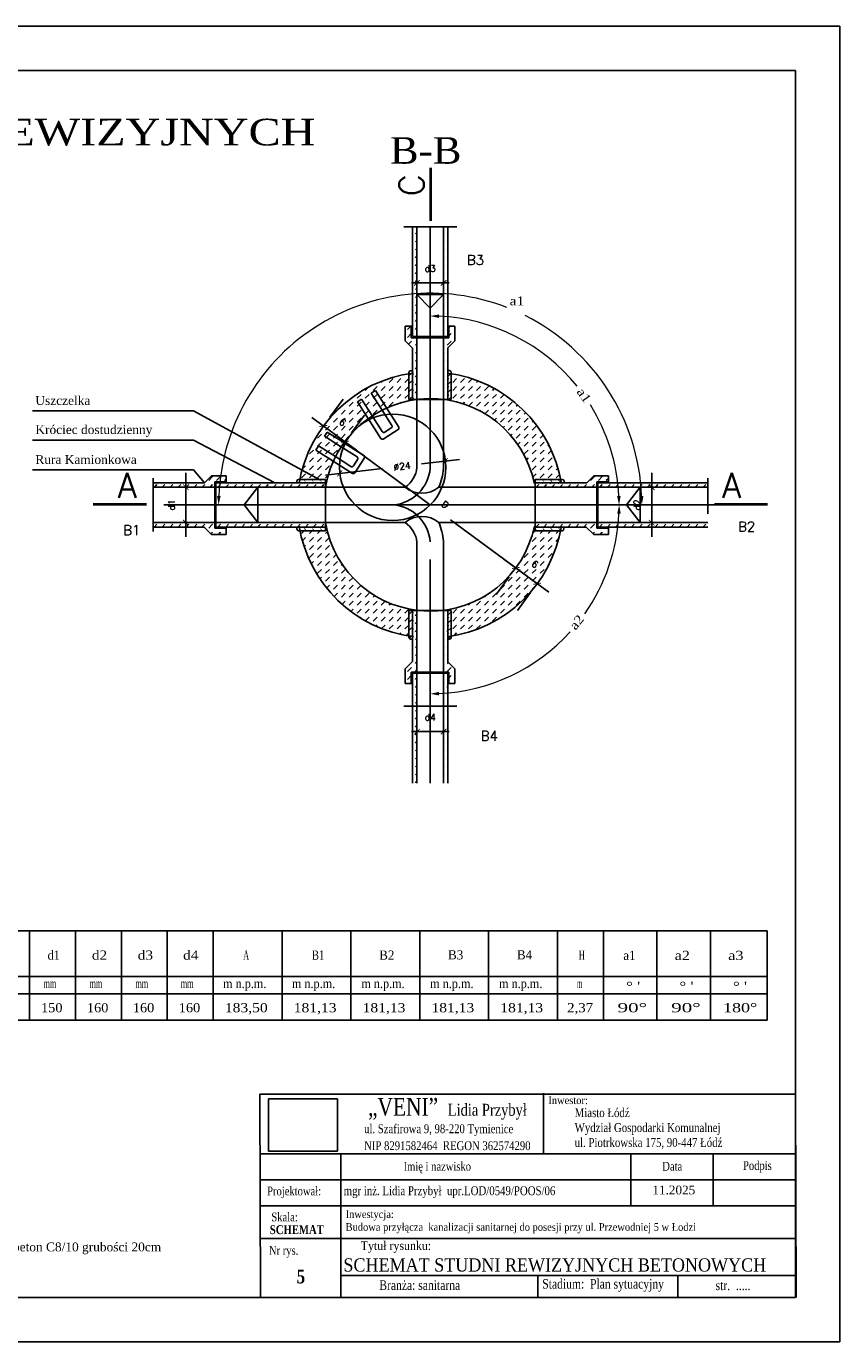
# Model space of a CAD drawing. Header units: millimetres. Extents: x -585 to 636, y -2124 to -85.
# Tile 15 of 19: x 452 to 636, y -976 to -679. Entities that reach past the tile are written whole.
import ezdxf
from ezdxf.enums import TextEntityAlignment as Align

# ---------------------------------------------------------------- set-up
doc = ezdxf.new("R2010")
doc.units = ezdxf.units.MM
doc.header["$LTSCALE"] = 2
doc.header["$XCLIPFRAME"] = 2
doc.linetypes.add('AUSGEZOGEN', pattern=[0])
doc.linetypes.add('WK_PRZER', pattern=[16, 4, -4, 4, -4])
for name, color, linetype in [('KRESKOWANIE', 7, 'Continuous'), ('MC-Beton widok', 1, 'Continuous'), ('OBRYS_25', 1, 'Continuous'), ('OBRYS_35', 3, 'Continuous'), ('OBRYS_70', 6, 'Continuous'), ('OPIS_25', 1, 'Continuous'), ('OPIS_70', 6, 'Continuous'), ('WYMIARY_25', 30, 'Continuous')]:
    doc.layers.add(name, color=color, linetype=linetype)
for name, color, linetype, lineweight in [('O_opisy ks', 7, 'Continuous', 25), ('proj_opis', 7, 'Continuous', 25), ('V_tabelka', 250, 'Continuous', 25)]:
    doc.layers.add(name, color=color, linetype=linetype, lineweight=lineweight)
doc.styles.add('70', font='simplex.shx', dxfattribs={"height": 15})
doc.styles.add('lidka', font='times.ttf', dxfattribs={"height": 10})
doc.styles.add('OPI2', font='SIMPLEX.SHX')
doc.styles.get("Standard").update_dxf_attribs({"font": 'simplex.shx', "width": 0.8})
doc.styles.add('Styl1', font='times.ttf', dxfattribs={"width": 0.8})
doc.styles.add('tfont1', font='times.ttf', dxfattribs={"width": 0.8})
doc.styles.add('wymiar', font='simplex.shx')
doc.dimstyles.new('WYMIARY1_25', dxfattribs={"dimscale": 2.5, "dimtxt": 0.6, "dimasz": 0.5, "dimexe": 1, "dimexo": 3, "dimgap": 1, "dimtad": 1, "dimtxsty": 'wymiar', "dimblk": 'ARCHTICK', "dimcen": 2, "dimdle": 1.3, "dimclrd": 256, "dimclre": 256, "dimaunit": 1, "dimadec": 0, "dimazin": 0, "dimtfac": 1, "dimtix": 1, "dimtmove": 2, "dimatfit": 3, "dimldrblk": 'ARCHTICK', "dimfxl": 1, "dimarcsym": 0})
picture_1 = doc.add_image_def('image1.jpg', size_in_pixel=(925, 532))
pattern_1 = [(45, (-10848.5752, 2569.607), (2e-16, 1.79605122), [1.27, -1.27])]

# ---------------------------------------------------------------- blocks, each defined once
blk = doc.blocks.new('_ArchTick')
at = {"color": 0, "linetype": 'ByBlock', "const_width": 0.15}
blk.add_lwpolyline([(-0.5, -0.5), (0.5, 0.5)], dxfattribs=at)
blk = doc.blocks.new('*D25')
at = {"layer": 'Defpoints', "color": 0, "transparency": 16777216}
for p in [(524.21, -773.08), (562.85, -801.56)]:
    blk.add_point(p, dxfattribs=at)
at = {"layer": 'KRESKOWANIE', "lineweight": -2, "transparency": 16777216}
for p, q in [((521.59, -771.15), (543.27, -787.13)), ((565.47, -803.48), (548.1, -790.69))]:
    blk.add_line(p, q, dxfattribs=at)
at = {"layer": 'KRESKOWANIE', "lineweight": -2, "transparency": 16777216, "xscale": 1.25, "yscale": 1.25, "zscale": 1.25}
for p, rotation in [((524.21, -773.08), 143.6136598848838), ((562.85, -801.56), 323.6136598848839)]:
    blk.add_blockref('_ArchTick', p, dxfattribs=dict(at, rotation=rotation))
at = {"layer": 'KRESKOWANIE', "color": 0, "transparency": 16777216, "insert": (546.9, -787.26), "char_height": 1.5, "attachment_point": 5, "rotation": 323.6137, "style": 'wymiar'}
blk.add_mtext('D', dxfattribs=at)
blk = doc.blocks.new('*D26')
at = {"layer": 'Defpoints', "color": 0, "transparency": 16777216}
for p in [(562.85, -801.56), (567.68, -805.12), (567.68, -805.12)]:
    blk.add_point(p, dxfattribs=at)
at = {"layer": 'KRESKOWANIE', "lineweight": -2, "transparency": 16777216}
for p, q in [((560.23, -799.63), (570.3, -807.05)), ((558.4, -807.59), (561.37, -803.57)), ((563.23, -811.15), (566.2, -807.13))]:
    blk.add_line(p, q, dxfattribs=at)
at = {"layer": 'KRESKOWANIE', "lineweight": -2, "transparency": 16777216, "xscale": 1.25, "yscale": 1.25, "zscale": 1.25}
for p, rotation in [((562.85, -801.56), 143.6136598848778), ((567.68, -805.12), 323.6136598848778)]:
    blk.add_blockref('_ArchTick', p, dxfattribs=dict(at, rotation=rotation))
at = {"layer": 'KRESKOWANIE', "color": 0, "transparency": 16777216, "insert": (567.19, -800.72), "char_height": 1.5, "attachment_point": 5, "rotation": 323.6137, "style": 'wymiar'}
blk.add_mtext('6', dxfattribs=at)
blk = doc.blocks.new('*D27')
at = {"layer": 'Defpoints', "color": 0, "transparency": 16777216}
for p in [(519.38, -769.52), (519.39, -769.5), (524.21, -773.08)]:
    blk.add_point(p, dxfattribs=at)
at = {"layer": 'KRESKOWANIE', "lineweight": -2, "transparency": 16777216}
for p, q in [((523.83, -763.48), (520.88, -767.49)), ((526.84, -774.99), (516.78, -767.57)), ((528.66, -767.04), (525.71, -771.05))]:
    blk.add_line(p, q, dxfattribs=at)
at = {"layer": 'KRESKOWANIE', "lineweight": -2, "transparency": 16777216, "xscale": 1.25, "yscale": 1.25, "zscale": 1.25}
for p, rotation in [((519.39, -769.5), 143.6136598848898), ((524.22, -773.06), 323.6136598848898)]:
    blk.add_blockref('_ArchTick', p, dxfattribs=dict(at, rotation=rotation))
at = {"layer": 'KRESKOWANIE', "color": 0, "transparency": 16777216, "insert": (523.74, -768.66), "char_height": 1.5, "attachment_point": 5, "rotation": 323.6137, "style": 'wymiar'}
blk.add_mtext('6', dxfattribs=at)
blk = doc.blocks.new('*D28')
at = {"layer": 'Defpoints', "color": 0, "transparency": 16777216}
for p in [(546.93, -777.47), (523.09, -780.21)]:
    blk.add_point(p, dxfattribs=at)
at = {"layer": 'KRESKOWANIE', "lineweight": -2, "transparency": 16777216}
for p, q in [((550.16, -777.09), (541.56, -778.08)), ((519.86, -780.59), (532.76, -779.1))]:
    blk.add_line(p, q, dxfattribs=at)
at = {"layer": 'KRESKOWANIE', "lineweight": -2, "transparency": 16777216, "xscale": 1.25, "yscale": 1.25, "zscale": 1.25}
for p, rotation in [((546.93, -777.47), 6.57565917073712), ((523.09, -780.21), 186.5756591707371)]:
    blk.add_blockref('_ArchTick', p, dxfattribs=dict(at, rotation=rotation))
at = {"layer": 'KRESKOWANIE', "color": 0, "transparency": 16777216, "insert": (537.16, -778.59), "char_height": 1.5, "attachment_point": 5, "rotation": 6.5757, "style": 'wymiar'}
blk.add_mtext('∅24', dxfattribs=at)
blk = doc.blocks.new('DimBlk_nNn026')
at = {"layer": 'WYMIARY_25', "linetype": 'AUSGEZOGEN', "lineweight": 0}
for points in [[(20498.6, -5369.6), (20509.7, -5319.8), (20489.7, -5319.4)], [(22888.2, -5369.6), (22897.1, -5319.4), (22877.1, -5319.8)]]:
    blk.add_hatch(color=30, dxfattribs=at).paths.add_polyline_path(points, flags=0)
at = {"layer": 'WYMIARY_25', "color": 30, "linetype": 'AUSGEZOGEN', "lineweight": 0}
for p, q in [((20815.7, -5369.6), (20473.6, -5369.6)), ((22571.1, -5369.6), (22913.2, -5369.6))]:
    blk.add_line(p, q, dxfattribs=at)
for start, end in [(68.79744, 177.60222), (2.39778, 63.36963)]:
    blk.add_arc((21693.4, -5369.6), 1194.8, start, end, dxfattribs=at)
at = {"layer": 'WYMIARY_25', "color": 30, "linetype": 'AUSGEZOGEN', "lineweight": 0, "style": 'tfont1', "width": 1.195896}
blk.add_text('a1', height=50, dxfattribs=at).set_placement((22141.5, -4243.3), (22224.8, -4243.3), align=Align.FIT)
blk = doc.blocks.new('DimBlk_nNn028')
at = {"linetype": 'AUSGEZOGEN', "lineweight": 0}
for points in [[(21693.4, -4303.4), (21743.2, -4314.6), (21743.6, -4294.6)], [(22759.6, -5369.6), (22768.4, -5319.4), (22748.4, -5319.9)]]:
    blk.add_hatch(color=30, dxfattribs=at).paths.add_polyline_path(points, flags=0)
at = {"color": 30, "linetype": 'AUSGEZOGEN', "lineweight": 0}
for start, end in [(38.97865, 87.31307), (2.68693, 31.93967)]:
    blk.add_arc((21693.4, -5369.6), 1066.2, start, end, dxfattribs=at)
at = {"color": 30, "linetype": 'AUSGEZOGEN', "lineweight": 0, "style": 'tfont1', "width": 1.195896}
blk.add_text('a1', height=50, rotation=305.45916, dxfattribs=at).set_placement((22517.3, -4731.6), (22565.7, -4799.5), align=Align.FIT)
blk = doc.blocks.new('DimBlk_nNn027')
at = {"linetype": 'AUSGEZOGEN', "lineweight": 0}
for points in [[(22760.2, -5369.6), (22749, -5419.4), (22769, -5419.8)], [(21693.4, -6436.3), (21743.6, -6445.2), (21743.2, -6425.2)]]:
    blk.add_hatch(color=30, dxfattribs=at).paths.add_polyline_path(points, flags=0)
at = {"color": 30, "linetype": 'AUSGEZOGEN', "lineweight": 0}
for start, end in [(324.84118, 357.31444), (272.68556, 317.75486)]:
    blk.add_arc((21693.4, -5369.6), 1066.7, start, end, dxfattribs=at)
at = {"color": 30, "linetype": 'AUSGEZOGEN', "lineweight": 0, "style": 'tfont1', "width": 1.195896}
blk.add_text('a2', height=50, rotation=51.29802, dxfattribs=at).set_placement((22513.6, -6080.2), (22565.7, -6015.1), align=Align.FIT)
blk = doc.blocks.new('*D29')
at = {"layer": 'Defpoints', "color": 0, "transparency": 16777216}
for p in [(593.82, -783.32), (593.54, -791.32), (593.82, -791.32)]:
    blk.add_point(p, dxfattribs=at)
at = {"layer": 'KRESKOWANIE', "lineweight": -2, "transparency": 16777216}
for p, q in [((593.54, -780.07), (593.54, -794.57)), ((586.32, -783.32), (591.04, -783.32)), ((586.32, -791.32), (591.04, -791.32))]:
    blk.add_line(p, q, dxfattribs=at)
at = {"layer": 'KRESKOWANIE', "lineweight": -2, "transparency": 16777216, "xscale": 1.25, "yscale": 1.25, "zscale": 1.25}
for p, rotation in [((593.54, -783.32), 90), ((593.54, -791.32), 270)]:
    blk.add_blockref('_ArchTick', p, dxfattribs=dict(at, rotation=rotation))
at = {"layer": 'KRESKOWANIE', "color": 0, "transparency": 16777216, "insert": (590.29, -787.32), "char_height": 1.5, "attachment_point": 5, "rotation": 90, "style": 'wymiar'}
blk.add_mtext('d2', dxfattribs=at)
blk = doc.blocks.new('*D30')
at = {"layer": 'Defpoints', "color": 0, "transparency": 16777216}
for p in [(488.61, -783.32), (488.33, -791.32), (488.61, -791.32)]:
    blk.add_point(p, dxfattribs=at)
at = {"layer": 'KRESKOWANIE', "lineweight": -2, "transparency": 16777216}
for p, q in [((488.33, -780.07), (488.33, -794.57)), ((481.11, -783.32), (485.83, -783.32)), ((481.11, -791.32), (485.83, -791.32))]:
    blk.add_line(p, q, dxfattribs=at)
at = {"layer": 'KRESKOWANIE', "lineweight": -2, "transparency": 16777216, "xscale": 1.25, "yscale": 1.25, "zscale": 1.25}
for p, rotation in [((488.33, -783.32), 90), ((488.33, -791.32), 270)]:
    blk.add_blockref('_ArchTick', p, dxfattribs=dict(at, rotation=rotation))
at = {"layer": 'KRESKOWANIE', "color": 0, "transparency": 16777216, "insert": (485.08, -787.32), "char_height": 1.5, "attachment_point": 5, "rotation": 90, "style": 'wymiar'}
blk.add_mtext('d1', dxfattribs=at)
blk = doc.blocks.new('*D31')
at = {"layer": 'Defpoints', "color": 0, "transparency": 16777216}
for p in [(540.53, -736.93), (540.53, -737.2), (546.53, -736.93)]:
    blk.add_point(p, dxfattribs=at)
at = {"layer": 'KRESKOWANIE', "lineweight": -2, "transparency": 16777216}
for p, q in [((540.53, -737.2), (539.28, -737.2)), ((546.53, -737.2), (540.53, -737.2)), ((546.53, -737.2), (547.78, -737.2)), ((540.53, -744.43), (540.53, -739.7)), ((546.53, -744.43), (546.53, -739.7))]:
    blk.add_line(p, q, dxfattribs=at)
at = {"layer": 'KRESKOWANIE', "lineweight": -2, "transparency": 16777216, "xscale": 1.25, "yscale": 1.25, "zscale": 1.25}
blk.add_blockref('_ArchTick', (540.53, -737.2), dxfattribs=at)
at = {"layer": 'KRESKOWANIE', "lineweight": -2, "transparency": 16777216, "xscale": 1.25, "yscale": 1.25, "zscale": 1.25, "rotation": 180}
blk.add_blockref('_ArchTick', (546.53, -737.2), dxfattribs=at)
at = {"layer": 'KRESKOWANIE', "color": 0, "transparency": 16777216, "insert": (543.53, -733.95), "char_height": 1.5, "attachment_point": 5, "style": 'wymiar'}
blk.add_mtext('d3', dxfattribs=at)
blk = doc.blocks.new('*D21')
at = {"layer": 'Defpoints', "color": 0, "transparency": 16777216}
for p in [(540.53, -838.25), (540.53, -838.52), (546.53, -838.25)]:
    blk.add_point(p, dxfattribs=at)
at = {"layer": 'KRESKOWANIE', "lineweight": -2, "transparency": 16777216}
for p, q in [((540.53, -838.52), (539.28, -838.52)), ((546.53, -838.52), (540.53, -838.52)), ((546.53, -838.52), (547.78, -838.52)), ((540.53, -845.75), (540.53, -841.02)), ((546.53, -845.75), (546.53, -841.02))]:
    blk.add_line(p, q, dxfattribs=at)
at = {"layer": 'KRESKOWANIE', "lineweight": -2, "transparency": 16777216, "xscale": 1.25, "yscale": 1.25, "zscale": 1.25}
blk.add_blockref('_ArchTick', (540.53, -838.52), dxfattribs=at)
at = {"layer": 'KRESKOWANIE', "lineweight": -2, "transparency": 16777216, "xscale": 1.25, "yscale": 1.25, "zscale": 1.25, "rotation": 180}
blk.add_blockref('_ArchTick', (546.53, -838.52), dxfattribs=at)
at = {"layer": 'KRESKOWANIE', "color": 0, "transparency": 16777216, "insert": (543.53, -835.27), "char_height": 1.5, "attachment_point": 5, "style": 'wymiar'}
blk.add_mtext('d4', dxfattribs=at)

msp = doc.modelspace()

# ---------------------------------------------------------------- hatches: boundary and pattern name
at = {"layer": 'KRESKOWANIE'}
h = msp.add_hatch(dxfattribs=at)
h.set_pattern_fill('DASH', color=256, scale=0.4, angle=45, style=0)
h.set_pattern_definition(pattern_1)
h.paths.add_polyline_path([(547.5289, -749.3354), (547.5289, -724.5187), (546.5289, -724.5187), (546.5289, -749.3354)])
h.paths.add_polyline_path([(540.5289, -749.3354), (540.5289, -724.5187), (539.5289, -724.5187), (539.5289, -749.3354)])
h = msp.add_hatch(dxfattribs=at)
h.set_pattern_fill('DASH', color=256, scale=0.4, angle=45, style=0)
h.set_pattern_definition(pattern_1)
h.paths.add_polyline_path([(547.5289, -763.5076), (547.5289, -751.8604), (549.1, -750.2857), (549.1, -746.9716), (547.7, -746.9716), (547.7, -749.5716), (546.5289, -749.5716), (546.5289, -763.5076)])
h.paths.add_polyline_path([(540.5289, -763.5076), (540.5289, -749.5716), (539.247, -749.5716), (539.247, -746.9716), (537.847, -746.9716), (537.847, -750.2857), (539.5289, -751.9715), (539.5289, -763.5076)])
h = msp.add_hatch(dxfattribs=at)
h.set_pattern_fill('DASH', color=256, scale=0.4, angle=45, style=0)
h.set_pattern_definition(pattern_1)
h.paths.add_polyline_path([(548.2926, -763.5076), (548.2926, -757.3975, 0.41421356), (547.8926, -756.9975), (547.5289, -756.9975), (547.5289, -763.5076)])
h.paths.add_polyline_path([(539.5289, -763.5076), (539.5289, -757.0189), (539.0926, -757.0189, 0.41421356), (538.6926, -757.4189), (538.6926, -763.5076)])
h = msp.add_hatch(dxfattribs=at)
h.set_pattern_fill('DASH', color=256, scale=0.4, angle=45, style=0)
h.set_pattern_definition([(45, (-4697.6727, 32.3908), (2e-16, 1.79605122), [1.27, -1.27])])
h.paths.add_polyline_path([(539.7289, -763.6222), (539.7289, -757.561, 0.33224913), (513.9154, -782.5194), (520.0138, -782.5194, -0.3121972)])
h.paths.add_polyline_path([(547.3289, -757.561), (547.3289, -763.6222, -0.3121972), (567.044, -782.5194), (573.1424, -782.5194, 0.33224913)])
h.paths.add_polyline_path([(573.1424, -792.1194), (567.044, -792.1194, -0.3121972), (547.3289, -811.0167), (547.3289, -817.0778, 0.33224913)])
h.paths.add_polyline_path([(539.7289, -811.0167, -0.1566219), (526.6426, -804.3739, -0.00330442), (526.5303, -804.2619, -0.14663464), (520.0138, -792.1194), (513.9154, -792.1194, 0.33224913), (539.7289, -817.0778)])
h.paths.add_polyline_path([(522.3324, -767.3192), (525.4375, -769.6074), (523.6578, -772.0225), (520.5527, -769.7343)], flags=24)
h.paths.add_polyline_path([(565.7873, -799.3765), (568.8925, -801.6646), (567.1128, -804.0797), (564.0077, -801.7916)], flags=24)
h = msp.add_hatch(dxfattribs=at)
h.set_pattern_fill('DASH', color=256, scale=0.4, angle=45, style=0)
h.set_pattern_definition(pattern_1)
h.paths.add_polyline_path([(480.917, -782.3194), (492.5642, -782.3194), (494.139, -780.7483), (497.453, -780.7483), (497.453, -782.1483), (494.853, -782.1483), (494.853, -783.3194), (480.917, -783.3194)])
h.paths.add_polyline_path([(480.917, -791.3194), (494.853, -791.3194), (494.853, -792.6013), (497.453, -792.6013), (497.453, -794.0013), (494.139, -794.0013), (492.4532, -792.3194), (480.917, -792.3194)])
h = msp.add_hatch(dxfattribs=at)
h.set_pattern_fill('DASH', color=256, scale=0.4, angle=45, style=0)
h.set_pattern_definition(pattern_1)
h.paths.add_polyline_path([(567.2346, -782.3194), (578.8818, -782.3194), (580.4566, -780.7483), (583.7706, -780.7483), (583.7706, -782.1483), (581.1706, -782.1483), (581.1706, -783.3194), (567.2346, -783.3194)])
h.paths.add_polyline_path([(567.2346, -791.3194), (581.1706, -791.3194), (581.1706, -792.6013), (583.7706, -792.6013), (583.7706, -794.0013), (580.4566, -794.0013), (578.7708, -792.3194), (567.2346, -792.3194)])
h = msp.add_hatch(dxfattribs=at)
h.set_pattern_fill('DASH', color=256, scale=0.4, angle=45, style=0)
h.set_pattern_definition(pattern_1)
h.paths.add_polyline_path([(495.0892, -782.3194), (519.906, -782.3194), (519.906, -783.3194), (495.0892, -783.3194)])
h.paths.add_polyline_path([(495.0892, -791.3194), (519.906, -791.3194), (519.906, -792.3194), (495.0892, -792.3194)])
h = msp.add_hatch(dxfattribs=at)
h.set_pattern_fill('DASH', color=256, scale=0.4, angle=45, style=0)
h.set_pattern_definition(pattern_1)
h.paths.add_polyline_path([(513.7958, -781.5556), (519.906, -781.5556), (519.906, -782.3194), (513.3958, -782.3194), (513.3958, -781.9556, -0.41421356)])
h.paths.add_polyline_path([(513.4172, -792.7556), (513.4172, -792.3194), (519.906, -792.3194), (519.906, -793.1556), (513.8172, -793.1556, -0.41421356)])
h = msp.add_hatch(dxfattribs=at)
h.set_pattern_fill('DASH', color=256, scale=0.4, angle=45, style=0)
h.set_pattern_definition(pattern_1)
h.paths.add_polyline_path([(573.3448, -781.5556), (567.2346, -781.5556), (567.2346, -782.3194), (573.7448, -782.3194), (573.7448, -781.9556, 0.41421356)])
h.paths.add_polyline_path([(573.7234, -792.7556), (573.7234, -792.3194), (567.2346, -792.3194), (567.2346, -793.1556), (573.3234, -793.1556, 0.41421356)])
h = msp.add_hatch(dxfattribs=at)
h.set_pattern_fill('DASH', color=256, scale=0.4, angle=45, style=0)
h.set_pattern_definition(pattern_1)
h.paths.add_polyline_path([(581.4068, -782.3194), (606.2235, -782.3194), (606.2235, -783.3194), (581.4068, -783.3194)])
h.paths.add_polyline_path([(581.4068, -791.3194), (606.2235, -791.3194), (606.2235, -792.3194), (581.4068, -792.3194)])
h = msp.add_hatch(dxfattribs=at)
h.set_pattern_fill('DASH', color=256, scale=0.4, angle=45, style=0)
h.set_pattern_definition(pattern_1)
h.paths.add_polyline_path([(547.5289, -811.1312), (547.5289, -822.7784), (549.1, -824.3532), (549.1, -827.6672), (547.7, -827.6672), (547.7, -825.0672), (546.5289, -825.0672), (546.5289, -811.1312)])
h.paths.add_polyline_path([(540.5289, -811.1312), (540.5289, -825.0672), (539.247, -825.0672), (539.247, -827.6672), (537.847, -827.6672), (537.847, -824.3532), (539.5289, -822.6673), (539.5289, -811.1312)])
h = msp.add_hatch(dxfattribs=at)
h.set_pattern_fill('DASH', color=256, scale=0.4, angle=45, style=0)
h.set_pattern_definition(pattern_1)
h.paths.add_polyline_path([(548.2926, -811.1312), (548.2926, -817.2414, -0.41421356), (547.8926, -817.6414), (547.5289, -817.6414), (547.5289, -811.1312)])
h.paths.add_polyline_path([(539.5289, -811.1312), (539.5289, -817.62), (539.0926, -817.62, -0.41421356), (538.6926, -817.22), (538.6926, -811.1312)])
h = msp.add_hatch(dxfattribs=at)
h.set_pattern_fill('DASH', color=256, scale=0.4, angle=45, style=0)
h.set_pattern_definition(pattern_1)
h.paths.add_polyline_path([(547.5289, -825.3034), (547.5289, -850.1201), (546.5289, -850.1201), (546.5289, -825.3034)])
h.paths.add_polyline_path([(540.5289, -825.3034), (540.5289, -850.1201), (539.5289, -850.1201), (539.5289, -825.3034)])

# ---------------------------------------------------------------- linework, layer by layer
for points in [[(216.0076, -976.2637), (636.0076, -976.2637), (636.0076, -679.2637), (216.0076, -679.2637)], [(226.0076, -966.2637), (626.0076, -966.2637), (626.0076, -689.2637), (226.0076, -689.2637)]]:
    msp.add_lwpolyline(points, close=True)
for p, q in [((543.5289, -723.1923), (543.5289, -711.1923)), ((543.7289, -723.1923), (543.7289, -711.1923)), ((549.5289, -724.5187), (537.5289, -724.5187)), ((539.5289, -724.5187), (539.5289, -749.3354)), ((540.5289, -724.5187), (540.5289, -749.3354)), ((543.5289, -763.5076), (543.5289, -724.5187)), ((546.5289, -749.3354), (546.5289, -724.5187)), ((547.5289, -724.5187), (547.5289, -749.3354)), ((543.5289, -779.0093), (543.5289, -731.8239)), ((540.5289, -739.8009), (543.5289, -742.8874)), ((546.5289, -739.8009), (540.5289, -739.8009)), ((543.5289, -742.8874), (546.5289, -739.8009)), ((537.847, -746.9716), (539.247, -746.9716)), ((537.847, -746.9716), (537.847, -750.2742)), ((539.247, -749.5716), (539.247, -746.9716)), ((539.247, -746.9716), (539.5289, -746.9716)), ((547.7, -746.9716), (547.5289, -746.9716)), ((549.1, -746.9716), (547.7, -746.9716)), ((547.7, -749.5716), (547.7, -746.9716)), ((549.1, -750.2857), (549.1, -746.9716)), ((537.847, -750.2857), (539.5289, -751.9715)), ((539.247, -749.5716), (540.5289, -749.5716)), ((540.5289, -749.3354), (539.5289, -749.3354)), ((546.5289, -749.3354), (540.5289, -749.3354)), ((540.5289, -749.5716), (540.5289, -763.5076)), ((540.5289, -749.5716), (546.5289, -749.5716)), ((547.5289, -749.3354), (546.5289, -749.3354)), ((546.5289, -763.5076), (546.5289, -749.5716)), ((546.5289, -749.5716), (547.7, -749.5716)), ((549.1, -750.2857), (547.5289, -751.8604)), ((539.5289, -751.9715), (539.5289, -763.5076)), ((547.5289, -751.8604), (547.5289, -763.5076)), ((530.1986, -762.0821), (531.1434, -761.4805)), ((530.1986, -762.0821), (532.636, -765.9099)), ((531.1434, -761.4805), (533.6533, -765.4224)), ((453.6715, -766.1177), (490.097, -766.1177)), ((490.097, -766.1177), (518.5996, -781.6728)), ((528.0365, -763.4593), (527.092, -764.0612)), ((527.092, -764.0612), (529.6035, -768.0021)), ((528.0365, -763.4593), (530.4753, -767.2862)), ((532.636, -765.9099), (534.8607, -769.4038)), ((533.6533, -765.4224), (536.407, -769.747)), ((538.6926, -763.5076), (548.2926, -763.5076)), ((540.5289, -763.5076), (540.5289, -778.872)), ((546.5289, -763.5076), (546.5289, -779.1251)), ((529.4925, -767.8247), (532.3581, -772.3251)), ((530.4171, -767.1915), (532.7013, -770.7788)), ((519.6735, -771.8216), (520.2761, -770.8776)), ((519.6735, -771.8216), (523.4984, -774.2634)), ((520.2761, -770.8776), (524.2151, -773.3921)), ((532.9103, -772.4476), (536.2844, -770.2992)), ((533.2535, -770.9013), (534.7381, -769.956)), ((453.6715, -772.6849), (490.097, -772.6849)), ((490.097, -772.6849), (508.4565, -782.3194)), ((518.2915, -773.9892), (517.69, -774.9339)), ((517.69, -774.9339), (521.6318, -777.4439)), ((518.2915, -773.9892), (522.1193, -776.4265)), ((523.4009, -774.2076), (526.9882, -776.4918)), ((524.0342, -773.2831), (528.5345, -776.1486)), ((521.6318, -777.4439), (525.9564, -780.1975)), ((522.1193, -776.4265), (525.6132, -778.6512)), ((527.1108, -777.0441), (526.1655, -778.5286)), ((528.6571, -776.7009), (526.5087, -780.0749)), ((453.6715, -779.4396), (490.097, -779.4396)), ((490.097, -779.4396), (492.5171, -782.3194)), ((494.139, -780.7483), (492.5642, -782.3194)), ((494.139, -780.7483), (497.453, -780.7483)), ((497.453, -780.7483), (494.139, -780.7483)), ((497.453, -780.7483), (497.453, -782.1483)), ((580.4566, -780.7483), (578.8818, -782.3194)), ((580.4566, -780.7483), (583.7706, -780.7483)), ((583.7706, -780.7483), (580.4566, -780.7483)), ((583.7706, -780.7483), (583.7706, -782.1483)), ((480.917, -781.3194), (480.917, -793.3194)), ((492.5642, -782.3194), (480.917, -782.3194)), ((480.917, -783.3194), (494.853, -783.3194)), ((494.853, -782.1483), (497.453, -782.1483)), ((494.853, -783.3194), (494.853, -782.1483)), ((494.853, -791.3194), (494.853, -783.3194)), ((495.0892, -782.3194), (495.0892, -783.3194)), ((519.906, -782.3194), (495.0892, -782.3194)), ((495.0892, -783.3194), (519.906, -783.3194)), ((495.0892, -783.3194), (495.0892, -791.3194)), ((497.453, -782.1483), (497.453, -782.3194)), ((501.5373, -787.3194), (504.6238, -783.3194)), ((504.6238, -783.3194), (504.6238, -791.3194)), ((519.8645, -783.3194), (537.8529, -783.3194)), ((519.906, -781.5556), (519.906, -783.3194)), ((519.906, -793.1556), (519.906, -781.5556)), ((545.4483, -783.3194), (567.1932, -783.3194)), ((567.2346, -793.1556), (567.2346, -781.5556)), ((578.8818, -782.3194), (567.2346, -782.3194)), ((567.2346, -783.3194), (581.1706, -783.3194)), ((581.1706, -782.1483), (583.7706, -782.1483)), ((581.1706, -783.3194), (581.1706, -782.1483)), ((581.1706, -791.3194), (581.1706, -783.3194)), ((581.4068, -782.3194), (581.4068, -783.3194)), ((606.2235, -782.3194), (581.4068, -782.3194)), ((581.4068, -783.3194), (606.2235, -783.3194)), ((581.4068, -783.3194), (581.4068, -791.3194)), ((583.7706, -782.1483), (583.7706, -782.3194)), ((587.8549, -787.3194), (590.9414, -783.3194)), ((590.9414, -783.3194), (590.9414, -791.3194)), ((467.4199, -787.1194), (479.4199, -787.1194)), ((467.4199, -787.3194), (479.4199, -787.3194)), ((483.3556, -787.3194), (603.7022, -787.3194)), ((504.6238, -791.3194), (501.5373, -787.3194)), ((609.7987, -787.3194), (567.1518, -787.3194)), ((567.2346, -787.3194), (606.2235, -787.3194)), ((590.9414, -791.3194), (587.8549, -787.3194)), ((494.853, -791.3194), (480.917, -791.3194)), ((492.4532, -792.3194), (480.917, -792.3194)), ((494.139, -794.0013), (492.4532, -792.3194)), ((494.853, -792.6013), (494.853, -791.3194)), ((494.853, -792.6013), (497.453, -792.6013)), ((495.0892, -791.3194), (495.0892, -792.3194)), ((519.906, -791.3194), (495.0892, -791.3194)), ((519.906, -792.3194), (495.0892, -792.3194)), ((497.453, -792.6013), (497.453, -792.3194)), ((497.453, -794.0013), (497.453, -792.6013)), ((519.8645, -791.3194), (537.8529, -791.3194)), ((519.906, -791.3194), (519.906, -793.1556)), ((545.4483, -791.3194), (567.1932, -791.3194)), ((581.1706, -791.3194), (567.2346, -791.3194)), ((578.7708, -792.3194), (567.2346, -792.3194)), ((580.4566, -794.0013), (578.7708, -792.3194)), ((581.1706, -792.6013), (581.1706, -791.3194)), ((581.1706, -792.6013), (583.7706, -792.6013)), ((581.4068, -791.3194), (581.4068, -792.3194)), ((606.2235, -791.3194), (581.4068, -791.3194)), ((606.2235, -792.3194), (581.4068, -792.3194)), ((583.7706, -792.6013), (583.7706, -792.3194)), ((583.7706, -794.0013), (583.7706, -792.6013)), ((494.139, -794.0013), (497.453, -794.0013)), ((497.453, -794.0013), (494.1505, -794.0013)), ((540.5289, -811.1312), (540.5289, -795.7668)), ((546.5289, -811.1312), (546.5289, -795.5137)), ((580.4566, -794.0013), (583.7706, -794.0013)), ((583.7706, -794.0013), (580.468, -794.0013)), ((543.5289, -842.815), (543.5289, -799.6676)), ((538.6926, -811.1312), (548.2926, -811.1312)), ((539.5289, -822.6673), (539.5289, -811.1312)), ((540.5289, -825.0672), (540.5289, -811.1312)), ((543.5289, -811.1312), (543.5289, -850.1201)), ((546.5289, -811.1312), (546.5289, -825.0672)), ((547.5289, -822.7784), (547.5289, -811.1312)), ((537.847, -824.3532), (539.5289, -822.6673)), ((537.847, -827.6672), (537.847, -824.3646)), ((539.247, -825.0672), (540.5289, -825.0672)), ((539.247, -825.0672), (539.247, -827.6672)), ((540.5289, -825.3034), (539.5289, -825.3034)), ((539.5289, -850.1201), (539.5289, -825.3034)), ((540.5289, -825.0672), (546.5289, -825.0672)), ((540.5289, -850.1201), (540.5289, -825.3034)), ((546.5289, -825.3034), (540.5289, -825.3034)), ((546.5289, -825.0672), (547.7, -825.0672)), ((547.5289, -825.3034), (546.5289, -825.3034)), ((546.5289, -825.3034), (546.5289, -850.1201)), ((549.1, -824.3532), (547.5289, -822.7784)), ((547.5289, -850.1201), (547.5289, -825.3034)), ((547.7, -825.0672), (547.7, -827.6672)), ((549.1, -824.3532), (549.1, -827.6672)), ((537.847, -827.6672), (539.247, -827.6672)), ((539.247, -827.6672), (539.5289, -827.6672)), ((547.7, -827.6672), (547.5289, -827.6672)), ((549.1, -827.6672), (547.7, -827.6672)), ((549.5289, -832.7554), (537.5289, -832.7554))]:
    msp.add_line(p, q, dxfattribs=at)
for points in [[(539.5289, -757.0189), (539.0926, -757.0189, 0.41421356), (538.6926, -757.4189), (538.6926, -763.5076)], [(548.2926, -763.5076), (548.2926, -757.3975, 0.41421356), (547.8926, -756.9975), (547.4926, -756.9975)], [(519.906, -781.5556), (513.7958, -781.5556, 0.41421356), (513.3958, -781.9556), (513.3958, -782.3556)], [(567.2346, -781.5556), (573.3448, -781.5556, -0.41421356), (573.7448, -781.9556), (573.7448, -782.3556)], [(513.4172, -792.3194), (513.4172, -792.7556, 0.41421356), (513.8172, -793.1556), (519.906, -793.1556)], [(573.7234, -792.3194), (573.7234, -792.7556, -0.41421356), (573.3234, -793.1556), (567.2346, -793.1556)], [(539.5289, -817.62), (539.0926, -817.62, -0.41421356), (538.6926, -817.22), (538.6926, -811.1312)], [(548.2926, -811.1312), (548.2926, -817.2414, -0.41421356), (547.8926, -817.6414), (547.4926, -817.6414)]]:
    msp.add_lwpolyline(points, format="xyb", dxfattribs=at)
msp.add_circle((535.0436, -778.8341), 12, dxfattribs=at)
for centre, radius, start, end in [((543.5289, -787.3194), 30, 97.277014, 170.793104), ((543.5289, -787.3194), 30, 9.206896, 82.722986), ((543.5289, -787.3194), 24, 11.536959, 170.405932), ((533.0387, -770.5639), 0.4, 212.486675, 302.486675), ((534.5233, -769.6186), 0.4, 302.486675, 32.486675), ((536.0696, -769.9618), 0.4, 302.486675, 32.486675), ((532.6955, -772.1102), 0.4, 212.486675, 302.486675), ((526.7734, -776.8292), 0.4, 327.513325, 57.513325), ((528.3197, -776.486), 0.4, 327.513325, 57.513325), ((525.8281, -778.3138), 0.4, 237.513325, 327.513325), ((526.1713, -779.8601), 0.4, 237.513325, 327.513325), ((534.4685, -778.2543), 9.0917, 274.385244, 355.236689), ((534.4685, -778.2543), 6.0917, 303.749561, 354.179994), ((534.4685, -778.2543), 12.0917, 335.235415, 355.869935), ((541.6506, -778.8017), 5.9019, 229.948747, 310.051253), ((534.4685, -796.3845), 9.0917, 4.763311, 85.614756), ((541.6506, -795.8371), 5.9019, 49.948747, 130.051253), ((543.5289, -787.3194), 30, 189.206896, 262.722986), ((543.5289, -787.3194), 24, 189.594068, 348.463041), ((534.4685, -796.3845), 6.0917, 5.820006, 56.250439), ((534.4685, -796.3845), 12.0917, 4.130065, 24.764585), ((543.5289, -787.3194), 30, 277.277014, 350.793104)]:
    msp.add_arc(centre, radius, start, end, dxfattribs=at)
at = {"layer": 'MC-Beton widok', "linetype": 'WK_PRZER'}
msp.add_line((606.2235, -781.3194), (606.2235, -793.3194), dxfattribs=at)
at = {"layer": 'O_opisy ks'}
msp.add_line((440.9458, -897.747), (619.621, -897.747), dxfattribs=at)
at = {"layer": 'OBRYS_35', "color": 3, "linetype": 'AUSGEZOGEN'}
for p, q in [((428.8498, -883.4858), (619.621, -883.4858)), ((453.0418, -883.4858), (453.0418, -903.6593)), ((463.4098, -883.4858), (463.4098, -903.6593)), ((473.7778, -883.4858), (473.7778, -903.6593)), ((484.1458, -883.4858), (484.1458, -903.6593)), ((494.5138, -883.4858), (494.5138, -903.6593)), ((510.0658, -883.4858), (510.0658, -903.6593)), ((525.6178, -883.4858), (525.6178, -903.6593)), ((541.1698, -883.4858), (541.1698, -903.6593)), ((556.7218, -883.4858), (556.7218, -903.6593)), ((572.2738, -883.4858), (572.2738, -903.6593)), ((582.6418, -883.4858), (582.6418, -903.6593)), ((594.7378, -883.4858), (594.7378, -903.6593)), ((606.8338, -883.4858), (606.8338, -897.747)), ((606.8338, -883.4858), (606.8338, -903.6593)), ((619.621, -883.4858), (619.621, -903.6593)), ((428.8498, -893.8239), (619.621, -893.8239)), ((428.8498, -897.747), (619.621, -897.747)), ((428.8498, -903.6593), (619.621, -903.6593))]:
    msp.add_line(p, q, dxfattribs=at)
at = {"layer": 'OBRYS_70'}
for p, q in [((607.7054, -787.1194), (619.7054, -787.1194)), ((607.7054, -787.3194), (619.7054, -787.3194))]:
    msp.add_line(p, q, dxfattribs=at)
at = {"layer": 'proj_opis'}
msp.add_line((599.4849, -961.3269), (599.4849, -966.2637), dxfattribs=at)
at = {"layer": 'V_tabelka'}
for p, q in [((626.0076, -920.3805), (505.0216, -920.3805)), ((505.0216, -920.3805), (505.1651, -966.2639)), ((569.0961, -920.1804), (569.0962, -933.875)), ((626.0076, -920.3805), (626.1511, -966.2639)), ((505.1649, -933.8751), (626.0075, -933.8749)), ((626.0076, -933.8749), (505.165, -933.8752)), ((523.3047, -966.2638), (523.3046, -933.8749)), ((588.816, -933.8747), (588.816, -945.5849)), ((607.4118, -933.8747), (607.4118, -945.5849)), ((505.165, -939.7303), (626.0076, -939.7299)), ((505.165, -945.5851), (626.0076, -945.5848)), ((505.165, -945.5848), (626.0076, -945.5848)), ((505.165, -945.5851), (626.0076, -945.5848)), ((505.165, -945.5848), (626.0076, -945.5848)), ((505.165, -945.5851), (626.0076, -945.5848)), ((505.165, -945.5848), (626.0076, -945.5848)), ((505.165, -945.5851), (626.0076, -945.5848)), ((505.165, -945.5848), (626.0076, -945.5848)), ((505.165, -952.995), (626.0076, -952.995)), ((505.165, -952.995), (523.3047, -952.995)), ((523.3047, -952.995), (626.0076, -952.995)), ((523.3047, -961.3271), (617.7311, -961.3269)), ((529.7281, -961.3271), (626.0076, -961.3268)), ((567.858, -961.327), (567.8581, -966.2638)), ((505.1651, -966.2639), (626.0076, -966.2637)), ((523.3047, -966.2638), (617.7311, -966.2636))]:
    msp.add_line(p, q, dxfattribs=at)

# ---------------------------------------------------------------- block references
at = {"layer": 'KRESKOWANIE', "xscale": 0.03999999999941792, "yscale": 0.03999999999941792, "zscale": 0.03999999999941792}
for name in ['DimBlk_nNn026', 'DimBlk_nNn028', 'DimBlk_nNn027']:
    msp.add_blockref(name, (-324.2077, -572.5353), dxfattribs=at)

# ---------------------------------------------------------------- texts
at = {"layer": 'KRESKOWANIE', "style": '70'}
msp.add_text('C', height=5.6, rotation=90, dxfattribs=at).set_placement((542.1141, -717.6716))
msp.add_text('A', height=5.6, dxfattribs=at).set_placement((472.9405, -785.7047))
at = {"layer": 'O_opisy ks', "style": 'tfont1'}
for s, width, p, p2 in [('d1', 0.902995, (457.104, -890.0132), (459.8688, -890.0132)), ('d2', 1.128743, (467.1032, -890.0132), (470.5592, -890.0132)), ('d3', 1.128743, (477.4712, -890.0132), (480.9272, -890.0132)), ('d4', 1.128743, (487.7155, -890.0132), (491.1715, -890.0132)), ('A', 0.625197, (501.2628, -890.0132), (502.6452, -890.0132)), ('B1', 0.77378, (516.8148, -890.0132), (519.5796, -890.0132)), ('B2', 0.967225, (531.9852, -890.0132), (535.4412, -890.0132)), ('B3', 0.967225, (547.5372, -889.9479), (550.9932, -889.9479)), ('B4', 0.967225, (563.0892, -889.9479), (566.5452, -889.9479)), ('H', 0.625197, (577.0812, -890.0132), (578.4636, -890.0132)), ('mm', 0.604642, (456.1891, -896.4175), (459.0691, -896.4175)), ('mm', 0.604642, (466.5747, -896.4175), (469.4547, -896.4175)), ('mm', 0.604642, (476.9427, -896.4175), (479.8227, -896.4175)), ('mm', 0.604642, (487.187, -896.4175), (490.067, -896.4175)), ('m n.p.m.', 0.89944, (496.7304, -896.4175), (506.5224, -896.4175)), ('m n.p.m.', 0.89944, (512.2824, -896.4175), (522.0744, -896.4175)), ('m n.p.m.', 0.89944, (527.962, -896.4175), (537.754, -896.4175)), ('m n.p.m.', 0.89944, (543.514, -896.4175), (553.306, -896.4175)), ('m n.p.m.', 0.89944, (559.066, -896.4175), (568.858, -896.4175)), ('m', 0.483713, (576.6933, -896.4175), (577.8453, -896.4175)), ("%%d '", 1.246487, (587.7786, -897.0684), (590.9466, -897.0684)), ("%%d '", 1.246487, (599.8101, -897.0684), (602.9781, -897.0684)), ("%%d '", 1.246487, (611.9061, -897.0684), (615.0741, -897.0684)), ('150', 1.053494, (455.631, -901.8849), (460.4694, -901.8849)), ('160', 1.053494, (465.999, -901.8849), (470.8374, -901.8849)), ('160', 1.053494, (476.367, -901.8849), (481.2054, -901.8849)), ('160', 1.053494, (486.735, -901.8849), (491.5734, -901.8849)), ('183,50', 1.149266, (497.1413, -901.8849), (506.8181, -901.8849)), ('181,13', 1.149266, (512.6933, -901.8849), (522.3701, -901.8849)), ('181,13', 1.149266, (528.2453, -901.8849), (537.9221, -901.8849)), ('181,13', 1.149266, (543.7973, -901.8849), (553.4741, -901.8849)), ('181,13', 1.149266, (559.3493, -901.8849), (569.0261, -901.8849)), ('2,37', 1.096494, (574.4458, -901.8849), (580.321, -901.8849)), ('90%%D', 1.558281, (585.8254, -901.8849), (592.5046, -901.8849)), ('90%%D', 1.552971, (597.9442, -901.8849), (604.6006, -901.8849)), ('180%%D', 1.32742, (609.666, -901.8849), (617.3878, -901.8849))]:
    msp.add_text(s, height=2.0736, dxfattribs=dict(at, width=width)).set_placement(p, p2, align=Align.FIT)
for s, width, p, p2 in [('a1', 0.956717, (587.1371, -890.0712), (589.9019, -890.0802)), ('a2', 1.195896, (598.7212, -890.0712), (602.1772, -890.0824)), ('a3', 1.195896, (610.8172, -890.0712), (614.2732, -890.0824))]:
    msp.add_text(s, height=2.0736, rotation=359.814683, dxfattribs=dict(at, width=width)).set_placement(p, p2, align=Align.FIT)
at = {"layer": 'OBRYS_25', "color": 1, "linetype": 'AUSGEZOGEN', "lineweight": 0, "style": 'tfont1'}
msp.add_text('5. W przypadku wystapienia grutnów słabonośnych zastosować podsypkę piaskowo-żwirową grubości 50cm i beton C8/10 grubości 20cm', height=2, dxfattribs=at).set_placement((315.1371, -955.8671))
at = {"layer": 'OBRYS_35', "style": 'OPI2'}
for s, p in [('B3', (551.8012, -733.1134)), ('B1', (474.1816, -794.1233)), ('B2', (613.0625, -793.3237)), ('B4', (554.9472, -840.5628))]:
    msp.add_text(s, height=2.2, dxfattribs=at).set_placement(p)
at = {"layer": 'OPIS_25', "linetype": 'Continuous', "style": 'lidka'}
for s, p in [('Uszczelka', (454.3491, -764.7569)), ('Króciec dostudzienny', (454.3491, -771.3241)), ('Rura Kamionkowa', (454.3491, -778.0789))]:
    msp.add_text(s, height=2, dxfattribs=at).set_placement(p)
at = {"layer": 'OPIS_70', "color": 6, "linetype": 'AUSGEZOGEN', "lineweight": 0, "style": 'tfont1'}
for s, width, p, p2 in [('CHARAKTERYSTYKA STUDNI REWIZYJNYCH ', 1.226473, (284.582, -706.141), (520.3036, -706.141)), ('B-B', 1.092586, (534.4364, -710.2986), (550.5723, -710.2986))]:
    msp.add_text(s, height=6, dxfattribs=dict(at, width=width)).set_placement(p, p2, align=Align.FIT)
at = {"layer": 'OPIS_70', "style": '70'}
msp.add_text('A', height=5.6, dxfattribs=at).set_placement((609.4595, -785.7047))
at = {"layer": 'V_tabelka', "color": 150, "linetype": 'ByBlock', "true_color": 0x0066ff, "style": 'Styl1', "width": 0.8}
for s, height, p in [('„VENI”', 4, (529.4782, -925.245)), (' Lidia Przybył', 2.7, (546.6734, -925.245))]:
    msp.add_text(s, height=height, rotation=0.000131, dxfattribs=at).set_placement(p)
at = {"layer": 'V_tabelka', "linetype": 'ByBlock', "style": 'Styl1', "width": 0.8}
for s, p in [('ul. Szafirowa 9, 98-220 Tymienice', (528.5947, -929.1815)), ('NIP 8291582464  REGON 362574290', (528.5947, -933.0022))]:
    msp.add_text(s, height=1.99995, rotation=0.000131, dxfattribs=at).set_placement(p)
at = {"layer": 'V_tabelka', "style": 'Styl1'}
msp.add_text('11.2025', height=1.97472, rotation=0.000131, dxfattribs=at).set_placement((593.6911, -943.0022))
at = {"layer": 'V_tabelka', "style": 'Styl1', "width": 0.9}
msp.add_text('SCHEMAT STUDNI REWIZYJNYCH BETONOWYCH', height=3, rotation=0.000131, dxfattribs=at).set_placement((523.9161, -960.4336))
at = {"layer": 'V_tabelka', "rotation": 0.000131, "style": 'Styl1'}
for s, insert, char_height, width, attachment_point in [('{\\H1.01x;\\W0.9;Inwestor:}', (570.2104, -920.8735), 1.72, 93.486432, 1), ('{\\fTimes New Roman|b0|i0|c238|p18;Imię i nazwisko}', (545.1251, -936.9637), 1.974724, 34.557664, 5), ('{\\fTimes New Roman|b0|i0|c238|p18;Data}', (598.1924, -936.6618), 1.974724, 34.557664, 5), ('{\\fTimes New Roman|b0|i0|c238|p18;Podpis}', (617.4187, -936.8124), 1.974724, 34.557664, 5), ('{\\H1.01x;mgr inż. Lidia Przybył  upr.LOD/0549/POOS/06}', (523.9856, -941.1644), 2, 93.486432, 1), ('{\\H1.01x;\\W0.9;Inwestycja: \\PBudowa przyłącza  kanalizacji sanitarnej do posesji przy ul. Przewodniej 5 w Łodzi}', (524.4163, -946.5997), 1.72, 103.580151, 1)]:
    msp.add_mtext(s, dxfattribs=dict(at, insert=insert, char_height=char_height, width=width, attachment_point=attachment_point))
at = {"layer": 'V_tabelka', "linetype": 'ByBlock', "insert": (576.1466, -923.5385), "char_height": 1.99995, "width": 93.486432, "attachment_point": 1, "rotation": 0.000131, "style": 'Styl1'}
msp.add_mtext('{\\H1.01x;Miasto Łódź\\PWydział Gospodarki Komunalnej\\Pul. Piotrkowska 175, 90-447 Łódź}', dxfattribs=at)
at = {"layer": 'V_tabelka'}
for s, insert, char_height, width, attachment_point, rotation in [('{\\fTimes New Roman|b0|i0|c238|p18;Projektował:}', (512.7852, -942.5526), 1.974724, 19.747237, 5, 0.000131), ('{\\fTimes New Roman|b0|i0|c238|p18;Skala:}', (510.6194, -948.126), 1.974724, 19.751751, 5, 0.0001), ('{\\fTimes New Roman|b0|i0|c238|p18;Branża: sanitarna}', (532.005, -963.512), 2.172196, 46.702222, 4, 0.000131), ('{\\fTimes New Roman|b0|i0|c238|p18;Stadium:  Plan sytuacyjny}', (568.8295, -963.5554), 2.172196, 46.702222, 4, 0.000131), ('{\\fTimes New Roman|b0|i0|c238|p18;str.  .....}', (607.9786, -963.5557), 2.172196, 46.702222, 4, 0.000131)]:
    msp.add_mtext(s, dxfattribs=dict(at, insert=insert, char_height=char_height, width=width, attachment_point=attachment_point, rotation=rotation))
at = {"layer": 'V_tabelka', "attachment_point": 1}
for s, insert, char_height, width in [('{\\fTimes New Roman|b1|i0|c238|p18;SCHEMAT}', (507.2891, -949.9681), 2, 15.840135), ('{\\fTimes New Roman|b1|i0|c238|p18;5}', (513.3725, -959.9663), 3.131302, 4.206519)]:
    msp.add_mtext(s, dxfattribs=dict(at, insert=insert, char_height=char_height, width=width))
at = {"layer": 'V_tabelka', "char_height": 1.974724, "width": 24.132286, "attachment_point": 1, "style": 'Styl1'}
for s, insert in [('{\\fTimes New Roman|b0|i0|c238|p18;\\W0.9;Tytuł rysunku:}', (527.838, -953.5906)), ('{\\fTimes New Roman|b0|i0|c238|p18;\\PNr rys.}', (507.1031, -951.3637))]:
    msp.add_mtext(s, dxfattribs=dict(at, insert=insert))

# ---------------------------------------------------------------- dimensions: what is measured, and where the dimension line sits
at = {"layer": 'KRESKOWANIE'}
for p1, p2, distance, text, picture, middle in [((546.5289, -736.927), (540.5289, -736.927), 0.2746, 'd3', '*D31', (543.5289, -733.9517)), ((488.6082, -783.3194), (488.6082, -791.3194), -0.2746, 'd1', '*D30', (485.0836, -787.3194)), ((593.8152, -783.3194), (593.8152, -791.3194), -0.2746, 'd2', '*D29', (590.2906, -787.3194)), ((546.5289, -838.2472), (540.5289, -838.2472), 0.2746, 'd4', '*D21', (543.5289, -835.2718))]:
    dim = msp.add_aligned_dim(p1=p1, p2=p2, distance=distance, text=text, dimstyle='WYMIARY1_25', dxfattribs=at)
    dim.commit()
    dim.dimension.update_dxf_attribs({"geometry": picture, "text_midpoint": middle})
for p1, p2, distance, picture, middle in [((524.208, -773.082), (519.3778, -769.5226), -0.0265, '*D27', (523.7367, -768.6645)), ((562.8497, -801.5569), (567.6799, -805.1162), -0.002, '*D26', (567.1916, -800.7218))]:
    dim = msp.add_aligned_dim(p1=p1, p2=p2, distance=distance, dimstyle='WYMIARY1_25', dxfattribs=at)
    dim.commit()
    dim.dimension.update_dxf_attribs({"geometry": picture, "text_midpoint": middle})
dim = msp.add_diameter_dim_2p(p1=(524.208, -773.082), p2=(562.8497, -801.5569), text='D', dimstyle='WYMIARY1_25', dxfattribs=at)
dim.commit()
dim.dimension.update_dxf_attribs({"geometry": '*D25', "text_midpoint": (546.9018, -787.2568), "dimtype": 163})
dim = msp.add_diameter_dim_2p(p1=(523.0869, -780.2137), p2=(546.929, -777.4653), dimstyle='WYMIARY1_25', dxfattribs=at)
dim.commit()
dim.dimension.update_dxf_attribs({"geometry": '*D28', "text_midpoint": (537.1641, -778.5909), "dimtype": 163})

# ---------------------------------------------------------------- pictures from other files: only their frames are drawn
at = {"layer": 'V_tabelka'}
image = msp.add_image(picture_1, insert=(495.119, -937.6178), size_in_units=(28.194, 16.2154), rotation=0, dxfattribs=at)
image.set_boundary_path([(388.156, -0.5), (900.5537, 388.852)])

doc.saveas('drawing.dxf')
